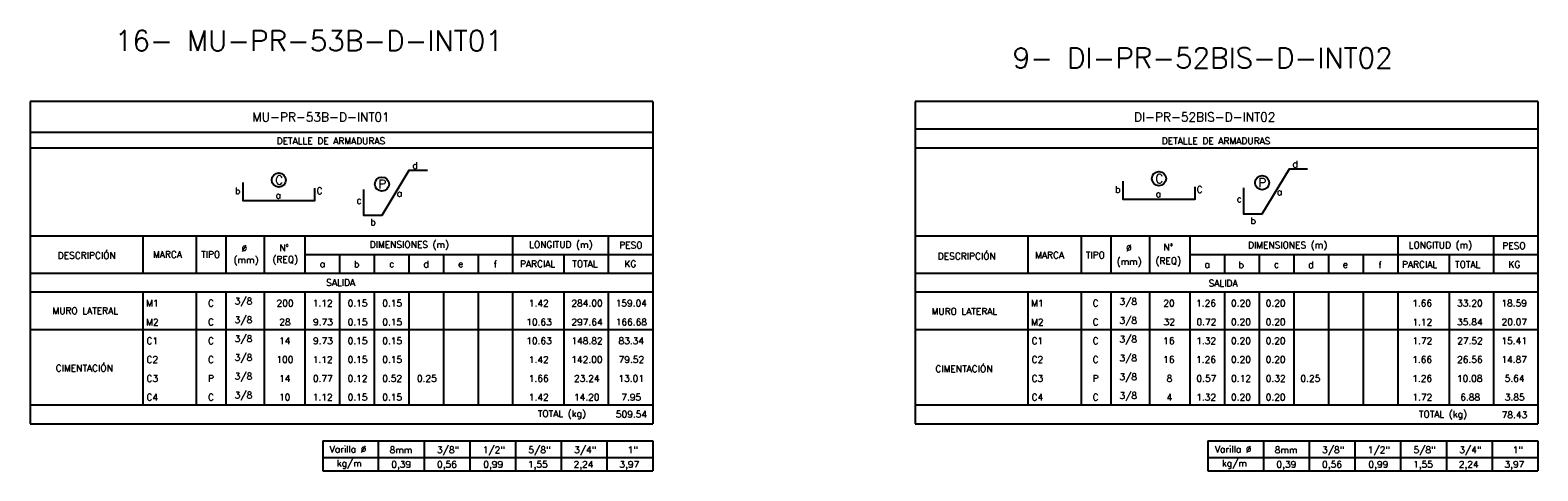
# Model space of a CAD drawing. Header units: metres. Extents: x -344 to 326, y 129 to 266.
# Tile 12 of 15: x 85 to 146, y 169 to 187. Entities that reach past the tile are written whole.
import ezdxf
from ezdxf.enums import TextEntityAlignment as Align

# ---------------------------------------------------------------- set-up
doc = ezdxf.new("R2010")
doc.units = ezdxf.units.M
for name, color, linetype in [('XREF-SE-CUADROS DE DESPIECE - HUAURA_PQT4$0$21', 3, 'Continuous'), ('XREF-SE-CUADROS DE DESPIECE - HUAURA_PQT4$0$21C', 3, 'Continuous'), ('XREF-SE-CUADROS DE DESPIECE - HUAURA_PQT4$0$23', 2, 'Continuous'), ('XREF-SE-CUADROS DE DESPIECE - HUAURA_PQT4$0$S-ANNO-TEXT', 7, 'Continuous'), ('XREF-SE-CUADROS DE DESPIECE - HUAURA_PQT4$0$S-LNWK-0006', 1, 'Continuous')]:
    doc.layers.add(name, color=color, linetype=linetype)
doc.styles.add('XREF-SE-CUADROS DE DESPIECE - HUAURA_PQT4$0$ROMANS-SP', font='romans.shx', dxfattribs={"width": 0.7})
doc.styles.add('XREF-SE-CUADROS DE DESPIECE - HUAURA_PQT4$0$TEGEPSA 100', font='romans.shx')

# ---------------------------------------------------------------- blocks, each defined once
blk = doc.blocks.new('XREF-SE-CUADROS DE DESPIECE - HUAURA_PQT4')
at = {"layer": 'XREF-SE-CUADROS DE DESPIECE - HUAURA_PQT4$0$21'}
for p, q in [((172.934, 72.91), (172.934, 71.379)), ((175.1, 72.91), (175.1, 71.379)), ((176.313, 72.91), (176.313, 71.379)), ((177.883, 72.91), (177.883, 71.379)), ((179.532, 72.91), (179.532, 71.379)), ((187.999, 72.91), (187.999, 71.379)), ((191.894, 72.91), (191.894, 71.379)), ((208.99, 72.91), (208.99, 71.379)), ((211.156, 72.91), (211.156, 71.379)), ((212.369, 72.91), (212.369, 71.379)), ((213.939, 72.91), (213.939, 71.379)), ((215.588, 72.91), (215.588, 71.379)), ((224.055, 72.91), (224.055, 71.379)), ((227.95, 72.91), (227.95, 71.379)), ((179.532, 72.14), (193.703, 72.14)), ((180.943, 72.14), (180.943, 71.379)), ((182.355, 72.14), (182.355, 71.379)), ((183.766, 72.14), (183.766, 71.379)), ((185.177, 72.14), (185.177, 71.379)), ((186.588, 72.14), (186.588, 71.379)), ((190.086, 72.14), (190.086, 71.379)), ((215.588, 72.14), (229.759, 72.14)), ((216.999, 72.14), (216.999, 71.379)), ((218.411, 72.14), (218.411, 71.379)), ((219.822, 72.14), (219.822, 71.379)), ((221.233, 72.14), (221.233, 71.379)), ((222.644, 72.14), (222.644, 71.379)), ((226.142, 72.14), (226.142, 71.379)), ((168.344, 71.379), (193.703, 71.379)), ((204.4, 71.379), (229.759, 71.379)), ((168.344, 70.617), (193.703, 70.617)), ((172.934, 70.617), (172.934, 66.02)), ((175.1, 70.617), (175.1, 66.02)), ((176.313, 70.617), (176.313, 66.02)), ((177.883, 70.617), (177.883, 66.02)), ((179.532, 70.617), (179.532, 66.02)), ((180.943, 70.617), (180.943, 66.02)), ((182.355, 70.617), (182.355, 66.02)), ((183.766, 70.617), (183.766, 66.02)), ((185.177, 70.617), (185.177, 66.02)), ((186.588, 70.617), (186.588, 66.02)), ((187.999, 70.617), (187.999, 66.02)), ((190.086, 70.617), (190.086, 66.02)), ((191.894, 70.617), (191.894, 66.02)), ((204.4, 70.617), (229.759, 70.617)), ((208.99, 70.617), (208.99, 66.02)), ((211.156, 70.617), (211.156, 66.02)), ((212.369, 70.617), (212.369, 66.02)), ((213.939, 70.617), (213.939, 66.02)), ((215.588, 70.617), (215.588, 66.02)), ((216.999, 70.617), (216.999, 66.02)), ((218.411, 70.617), (218.411, 66.02)), ((219.822, 70.617), (219.822, 66.02)), ((221.233, 70.617), (221.233, 66.02)), ((222.644, 70.617), (222.644, 66.02)), ((224.055, 70.617), (224.055, 66.02)), ((226.142, 70.617), (226.142, 66.02)), ((227.95, 70.617), (227.95, 66.02)), ((168.344, 69.084), (193.703, 69.084)), ((204.4, 69.084), (229.759, 69.084)), ((168.344, 66.02), (172.934, 66.02)), ((172.934, 66.02), (193.703, 66.02)), ((204.4, 66.02), (208.99, 66.02)), ((208.99, 66.02), (229.759, 66.02)), ((182.527, 64.556), (182.527, 63.328)), ((184.39, 64.556), (184.39, 63.328)), ((186.252, 64.556), (186.252, 63.328)), ((188.115, 64.556), (188.115, 63.328)), ((189.978, 64.556), (189.978, 63.328)), ((191.84, 64.556), (191.84, 63.328)), ((218.583, 64.556), (218.583, 63.328)), ((220.446, 64.556), (220.446, 63.328)), ((222.308, 64.556), (222.308, 63.328)), ((224.171, 64.556), (224.171, 63.328)), ((226.034, 64.556), (226.034, 63.328)), ((227.896, 64.556), (227.896, 63.328)), ((180.262, 63.868), (193.703, 63.868)), ((216.318, 63.868), (229.759, 63.868))]:
    blk.add_line(p, q, dxfattribs=at)
at = {"layer": 'XREF-SE-CUADROS DE DESPIECE - HUAURA_PQT4$0$21C'}
for centre in [(178.473, 75.177), (182.676, 75.012), (214.325, 75.233), (218.528, 75.069)]:
    blk.add_circle(centre, 0.288, dxfattribs=at)
at = {"layer": 'XREF-SE-CUADROS DE DESPIECE - HUAURA_PQT4$0$23'}
for p, q in [((168.344, 78.38), (168.344, 65.246)), ((193.703, 78.38), (193.703, 65.246)), ((204.4, 78.38), (204.4, 65.246)), ((229.759, 78.38), (229.759, 65.246)), ((168.344, 72.91), (193.703, 72.91)), ((204.4, 72.91), (229.759, 72.91)), ((168.344, 65.246), (193.703, 65.246)), ((204.4, 65.246), (229.759, 65.246)), ((180.262, 64.556), (180.262, 63.328)), ((180.262, 64.556), (193.703, 64.556)), ((180.262, 64.556), (180.262, 63.328)), ((193.703, 64.556), (193.703, 63.328)), ((216.318, 64.556), (216.318, 63.328)), ((216.318, 64.556), (229.759, 64.556)), ((216.318, 64.556), (216.318, 63.328)), ((229.759, 64.556), (229.759, 63.328)), ((180.262, 63.328), (193.703, 63.328)), ((216.318, 63.328), (229.759, 63.328))]:
    blk.add_line(p, q, dxfattribs=at)
for points in [[(193.703, 78.38), (168.344, 78.38)], [(229.759, 78.38), (204.4, 78.38)], [(193.703, 77.11), (168.344, 77.11)], [(229.759, 77.244), (204.4, 77.244)], [(193.703, 76.474), (168.344, 76.474)], [(229.759, 76.474), (204.4, 76.474)]]:
    blk.add_lwpolyline(points, dxfattribs=at)
at = {"layer": 'XREF-SE-CUADROS DE DESPIECE - HUAURA_PQT4$0$S-LNWK-0006', "flags": 128}
for points in [[(184.525, 75.568), (183.772, 75.568), (182.667, 73.731), (181.93, 73.731), (181.93, 74.798)], [(220.376, 75.625), (219.623, 75.625), (218.518, 73.788), (217.781, 73.787), (217.781, 74.855)]]:
    blk.add_lwpolyline(points, dxfattribs=at)
at = {"layer": 'XREF-SE-CUADROS DE DESPIECE - HUAURA_PQT4$0$S-LNWK-0006'}
for points in [[(179.932, 74.848), (179.932, 74.338, -0.414214), (179.918, 74.325), (177.022, 74.325), (177.022, 75.076)], [(215.783, 74.905), (215.783, 74.395, -0.414214), (215.769, 74.381), (212.874, 74.381), (212.874, 75.132)]]:
    blk.add_lwpolyline(points, format="xyb", dxfattribs=at)
at = {"style": 'XREF-SE-CUADROS DE DESPIECE - HUAURA_PQT4$0$TEGEPSA 100'}
for s, p in [('Ø', (176.956, 72.259)), ('N°', (178.491, 72.282)), ('DIMENSIONES (m)', (182.176, 72.413)), ('LONGITUD (m)', (188.67, 72.413)), ('PESO', (192.339, 72.391)), ('Ø', (212.987, 72.28)), ('N°', (214.509, 72.307)), ('DIMENSIONES (m)', (217.95, 72.394)), ('LONGITUD (m)', (224.499, 72.394)), ('PESO', (228.313, 72.367)), ('DESCRIPCIÓN', (169.469, 71.971)), ('MARCA', (173.346, 72.01)), ('TIPO', (175.307, 72.01)), ('(mm)', (176.629, 71.785)), ('(REQ)', (178.216, 71.808)), ('b', (181.531, 71.617)), ('d', (184.365, 71.617)), ('f', (187.223, 71.615)), ('PARCIAL', (188.299, 71.625)), ('TOTAL', (190.43, 71.625)), ('KG', (192.552, 71.625)), ('DESCRIPCIÓN', (205.317, 71.94)), ('MARCA', (209.283, 71.986)), ('TIPO', (211.346, 71.986)), ('(mm)', (212.602, 71.721)), ('(REQ)', (214.185, 71.748)), ('b', (217.566, 71.591)), ('d', (220.403, 71.592)), ('f', (223.266, 71.589)), ('PARCIAL', (224.223, 71.601)), ('TOTAL', (226.387, 71.601)), ('KG', (228.564, 71.601)), ('a', (180.142, 71.626)), ('c', (182.968, 71.626)), ('e', (185.777, 71.626)), ('a', (216.181, 71.603)), ('c', (219.007, 71.603)), ('e', (221.814, 71.603)), ('M1', (173.067, 70.021)), ('C', (175.589, 70.023)), (' 3/8', (176.489, 70.11)), ('200', (178.38, 70.023)), ('1.12', (179.854, 70.021)), ('0.15', (181.277, 70.023)), ('0.15', (182.688, 70.023)), ('1.42', (188.659, 70.021)), ('284.00', (190.393, 70.023)), ('159.04', (192.194, 70.023)), ('M1', (209.117, 70.021)), ('C', (211.624, 70.023)), (' 3/8', (212.533, 70.088)), ('20', (214.504, 70.024)), ('1.26', (215.839, 70.024)), ('0.20', (217.261, 70.024)), ('0.20', (218.672, 70.024)), ('1.66', (224.643, 70.024)), ('33.20', (226.471, 70.024)), ('18.59', (228.275, 70.024)), ('MURO LATERAL', (169.252, 69.716)), ('M2', (173.067, 69.255)), ('C', (175.589, 69.257)), (' 3/8', (176.489, 69.344)), ('28', (178.489, 69.257)), ('9.73', (179.865, 69.257)), ('0.15', (181.277, 69.257)), ('0.15', (182.688, 69.257)), ('10.63', (188.552, 69.257)), ('297.64', (190.392, 69.257)), ('166.68', (192.197, 69.257)), ('MURO LATERAL', (205.062, 69.692)), ('M2', (209.117, 69.255)), ('C', (211.624, 69.257)), (' 3/8', (212.533, 69.322)), ('32', (214.511, 69.258)), ('0.72', (215.855, 69.258)), ('0.20', (217.261, 69.258)), ('0.20', (218.672, 69.258)), ('1.12', (224.647, 69.256)), ('35.84', (226.47, 69.258)), ('20.07', (228.282, 69.258)), (' 3/8', (176.489, 68.578)), (' 3/8', (212.533, 68.556)), ('C1', (173.083, 68.491)), ('C', (175.589, 68.491)), ('14', (178.48, 68.488)), ('9.73', (179.865, 68.491)), ('0.15', (181.277, 68.491)), ('0.15', (182.688, 68.491)), ('10.63', (188.552, 68.491)), ('148.82', (190.391, 68.491)), ('83.34', (192.311, 68.491)), ('C1', (209.135, 68.491)), ('C', (211.624, 68.491)), ('16', (214.498, 68.492)), ('1.32', (215.843, 68.492)), ('0.20', (217.261, 68.492)), ('0.20', (218.672, 68.492)), ('1.72', (224.647, 68.489)), ('27.52', (226.475, 68.492)), ('15.41', (228.276, 68.492)), ('CIMENTACIÓN', (169.385, 67.379)), ('C2', (173.083, 67.724)), ('C', (175.589, 67.724)), (' 3/8', (176.489, 67.812)), ('100', (178.373, 67.725)), ('1.12', (179.854, 67.723)), ('0.15', (181.277, 67.725)), ('0.15', (182.688, 67.725)), ('1.42', (188.659, 67.723)), ('142.00', (190.387, 67.725)), ('79.52', (192.315, 67.725)), ('CIMENTACIÓN', (205.218, 67.348)), ('C2', (209.135, 67.725)), ('C', (211.624, 67.725)), (' 3/8', (212.533, 67.79)), ('16', (214.498, 67.726)), ('1.26', (215.839, 67.726)), ('0.20', (217.261, 67.726)), ('0.20', (218.672, 67.726)), ('1.66', (224.643, 67.726)), ('26.56', (226.471, 67.726)), ('14.87', (228.274, 67.726)), ('C3', (173.083, 66.959)), ('P', (175.588, 66.956)), (' 3/8', (176.489, 67.046)), ('14', (178.48, 66.956)), ('0.77', (179.863, 66.959)), ('0.12', (181.276, 66.959)), ('0.52', (182.687, 66.959)), ('0.25', (184.099, 66.959)), ('1.66', (188.656, 66.959)), ('23.24', (190.5, 66.959)), ('13.01', (192.307, 66.959)), ('C3', (209.135, 66.96)), ('P', (211.623, 66.956)), (' 3/8', (212.533, 67.024)), ('8', (214.637, 66.96)), ('0.57', (215.853, 66.96)), ('0.12', (217.266, 66.96)), ('0.32', (218.677, 66.96)), ('0.25', (220.089, 66.96)), ('1.26', (224.643, 66.96)), ('10.08', (226.464, 66.96)), ('5.64', (228.406, 66.96)), ('C4', (173.083, 66.192)), ('C', (175.589, 66.192)), (' 3/8', (176.489, 66.279)), ('10', (178.481, 66.193)), ('1.12', (179.854, 66.191)), ('0.15', (181.277, 66.193)), ('0.15', (182.688, 66.193)), ('1.42', (188.659, 66.191)), ('14.20', (190.495, 66.193)), ('7.95', (192.424, 66.193)), ('C4', (209.135, 66.193)), ('C', (211.624, 66.193)), (' 3/8', (212.533, 66.257)), ('4', (214.638, 66.19)), ('1.32', (215.843, 66.193)), ('0.20', (217.261, 66.193)), ('0.20', (218.672, 66.193)), ('1.72', (224.647, 66.191)), ('6.88', (226.599, 66.193)), ('3.85', (228.413, 66.193))]:
    blk.add_text(s, height=0.27, dxfattribs=at).set_placement(p)
at = {"layer": 'Defpoints', "style": 'XREF-SE-CUADROS DE DESPIECE - HUAURA_PQT4$0$ROMANS-SP'}
for s, p in [('16- MU-PR-53B-D-INT01', (171.797, 80.436)), ('9- DI-PR-52BIS-D-INT02', (208.365, 79.735))]:
    blk.add_text(s, height=0.83433, dxfattribs=at).set_placement(p)
at = {"layer": 'XREF-SE-CUADROS DE DESPIECE - HUAURA_PQT4$0$23', "style": 'XREF-SE-CUADROS DE DESPIECE - HUAURA_PQT4$0$TEGEPSA 100'}
for s, p in [('SALIDA', (180.402, 70.863)), ('SALIDA', (216.348, 70.839)), ('TOTAL (kg)', (189.025, 65.523)), ('509.54', (192.202, 65.498)), ('TOTAL (kg)', (224.917, 65.504)), ('78.43', (228.287, 65.474))]:
    blk.add_text(s, height=0.27, dxfattribs=at).set_placement(p)
at = {"layer": 'XREF-SE-CUADROS DE DESPIECE - HUAURA_PQT4$0$S-ANNO-TEXT', "color": 4, "style": 'XREF-SE-CUADROS DE DESPIECE - HUAURA_PQT4$0$TEGEPSA 100'}
for s, p in [('MU-PR-53B-D-INT01', (177.398, 77.564)), ('DI-PR-52BIS-D-INT02', (213.308, 77.564))]:
    blk.add_text(s, height=0.36233, dxfattribs=at).set_placement(p)
at = {"layer": 'XREF-SE-CUADROS DE DESPIECE - HUAURA_PQT4$0$S-ANNO-TEXT', "style": 'XREF-SE-CUADROS DE DESPIECE - HUAURA_PQT4$0$TEGEPSA 100'}
for s, height, p in [('DETALLE DE ARMADURAS', 0.27006, (178.385, 76.635)), ('DETALLE DE ARMADURAS', 0.27006, (214.442, 76.635)), ('Varilla %%C', 0.27, (180.546, 64.073)), ('8mm', 0.27, (182.986, 64.047)), ('3/8"', 0.27, (184.915, 64.047)), ('1/2"', 0.27, (186.777, 64.047)), ('5/8"', 0.27, (188.64, 64.047)), ('3/4"', 0.27, (190.503, 64.047)), ('1"', 0.27, (192.682, 64.047)), ('Varilla %%C', 0.27, (216.602, 64.073)), ('8mm', 0.27, (219.042, 64.047)), ('3/8"', 0.27, (220.971, 64.047)), ('1/2"', 0.27, (222.833, 64.047)), ('5/8"', 0.27, (224.696, 64.047)), ('3/4"', 0.27, (226.559, 64.047)), ('1"', 0.27, (228.738, 64.047)), ('kg/m', 0.27, (180.833, 63.503)), ('0,39', 0.27, (183.053, 63.458)), ('0,56', 0.27, (184.916, 63.458)), ('0,99', 0.27, (186.801, 63.458)), ('1,55', 0.27, (188.619, 63.458)), ('2,24', 0.27, (190.481, 63.458)), ('3,97', 0.27, (192.344, 63.458)), ('kg/m', 0.27, (216.889, 63.503)), ('0,39', 0.27, (219.109, 63.458)), ('0,56', 0.27, (220.972, 63.458)), ('0,99', 0.27, (222.857, 63.458)), ('1,55', 0.27, (224.675, 63.458)), ('2,24', 0.27, (226.538, 63.458)), ('3,97', 0.27, (228.4, 63.458))]:
    blk.add_text(s, height=height, dxfattribs=at).set_placement(p)
for s, p in [('d', (184.133, 75.636)), ('d', (219.984, 75.693)), ('b', (212.758, 74.66)), ('C', (216.104, 74.66)), ('b', (176.907, 74.604)), ('C', (180.253, 74.604)), ('c', (181.847, 74.214)), ('c', (217.699, 74.271)), ('b', (182.423, 73.329)), ('b', (218.274, 73.386))]:
    blk.add_text(s, height=0.27, dxfattribs=at).set_placement(p, align=Align.RIGHT)
for s, height, p in [('C', 0.362, (178.487, 74.995)), ('P', 0.362, (182.69, 74.83)), ('C', 0.362, (214.338, 75.052)), ('P', 0.362, (218.541, 74.887)), ('a', 0.27, (178.451, 74.424)), ('a', 0.27, (183.387, 74.501)), ('a', 0.27, (214.302, 74.481)), ('a', 0.27, (219.238, 74.557))]:
    blk.add_text(s, height=height, dxfattribs=at).set_placement(p, align=Align.CENTER)

msp = doc.modelspace()

# ---------------------------------------------------------------- block references
msp.add_blockref('XREF-SE-CUADROS DE DESPIECE - HUAURA_PQT4', (-83.359, 105.83))

doc.saveas('drawing.dxf')
